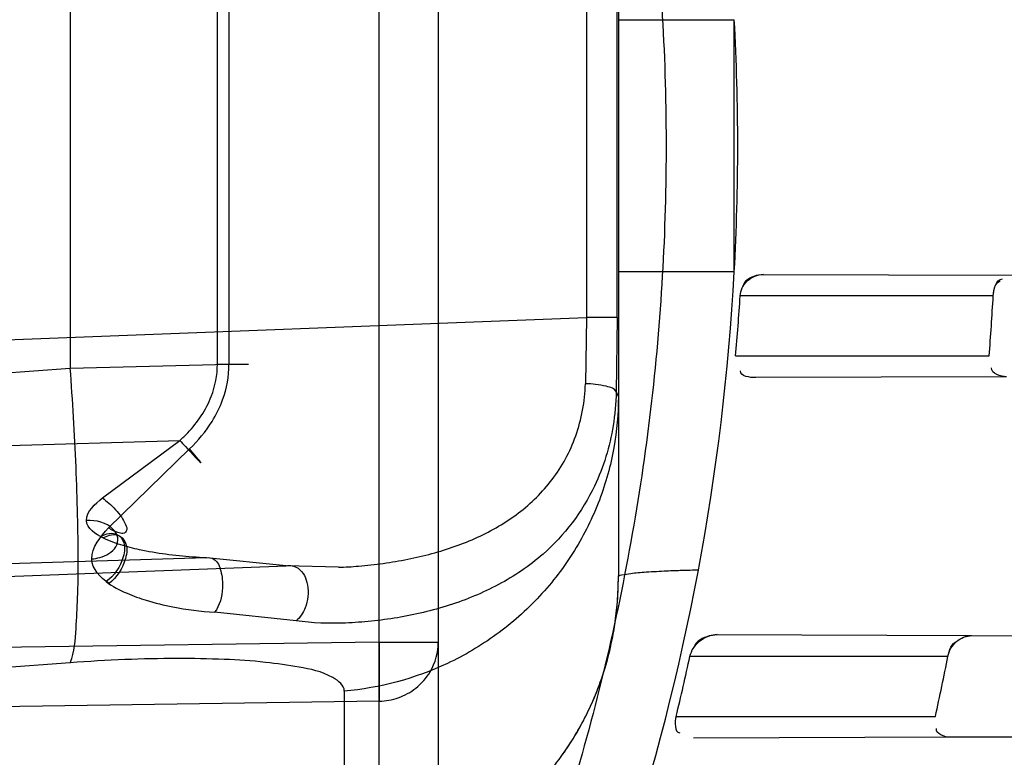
# Model space of a CAD drawing. Header units: millimetres. Extents: x 0 to 297, y 0 to 210.
# Tile 41 of 256: x 147.6458 to 147.7278, y 91.3054 to 91.3668. Entities that reach past the tile are written whole.
import ezdxf

# ---------------------------------------------------------------- set-up
doc = ezdxf.new("R2010")
doc.units = ezdxf.units.MM
doc.header["$LTSCALE"] = 16.335
doc.layers.get('0').update_dxf_attribs({"linetype": 'CONTINUOUS'})
for name, color, linetype in [('01_GLOBAL', 7, 'CONTINUOUS'), ('INTFCLR_1', 7, 'CONTINUOUS'), ('INTFCLR_144815', 7, 'CONTINUOUS')]:
    doc.layers.add(name, color=color, linetype=linetype)

msp = doc.modelspace()

# ---------------------------------------------------------------- linework, layer by layer
at = {"color": 7, "linetype": 'Continuous'}
msp.add_circle((148.2308034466, 92.1164639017), 1.9, dxfattribs=at)
at = {"color": 9, "linetype": 'Continuous'}
msp.add_arc((148.2308034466, 92.1164639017), 1.8756493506, 182.9674534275, 267.0325465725, dxfattribs=at)
at = {"layer": '01_GLOBAL', "color": 7, "linetype": 'Continuous'}
msp.add_circle((148.2308034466, 92.1164639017), 1.925, dxfattribs=at)
at = {"layer": 'INTFCLR_1', "color": 9, "linetype": 'Continuous'}
for p, q in [((147.6757509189, 91.297914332), (147.6757509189, 91.4147338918)), ((147.6806636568, 91.409810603), (147.6806636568, 91.3028376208)), ((147.6956636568, 91.39218376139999), (147.6956636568, 91.3204644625)), ((147.650021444, 91.37482889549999), (147.650021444, 91.3378193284)), ((147.6622725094, 91.3381419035), (147.6622725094, 91.3745063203)), ((147.6632385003, 91.3745063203), (147.6632385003, 91.3381419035)), ((147.6930114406, 91.3706179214), (147.6930114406, 91.34203030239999)), ((147.6955493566, 91.34203030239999), (147.6955493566, 91.3706179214)), ((147.6956636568, 91.3668164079), (147.7053146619, 91.3668164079)), ((147.7053146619, 91.3458318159), (147.7053146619, 91.3668164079)), ((147.7053146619, 91.3458318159), (147.6956636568, 91.3458318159)), ((147.7077463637, 91.34561870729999), (147.7285629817, 91.3455460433)), ((147.7268776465, 91.3438241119), (147.7058063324, 91.3438241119)), ((147.5056636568, 91.3348104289), (147.6930114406, 91.34203030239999)), ((147.6930114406, 91.34203030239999), (147.6929197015, 91.33651385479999)), ((147.6955493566, 91.34203030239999), (147.6930114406, 91.34203030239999)), ((147.6955493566, 91.34203030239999), (147.6954788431, 91.335825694)), ((147.650021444, 91.3378193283), (147.6632384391, 91.3381418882)), ((147.6622725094, 91.3381419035), (147.6648597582, 91.3381419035)), ((147.7054298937, 91.33882411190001), (147.7265372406, 91.33882411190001)), ((147.5056636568, 91.327221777), (147.650021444, 91.3378193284)), ((147.7279938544, 91.3371001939), (147.7071075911, 91.33702728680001)), ((147.6954788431, 91.335825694), (147.6956636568, 91.33545531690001)), ((147.5056636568, 91.3272964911), (147.6591522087, 91.3317940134)), ((147.6526967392, 91.327010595), (147.6591522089, 91.3317940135)), ((147.6599509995, 91.33109391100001), (147.6531972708, 91.32452326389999)), ((147.6613541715, 91.322016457), (147.5056636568, 91.3174544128)), ((147.6679941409, 91.3213685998), (147.6613541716, 91.322016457)), ((147.5056636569, 91.3151128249), (147.6679941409, 91.3213685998)), ((147.6723601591, 91.32123303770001), (147.6679941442, 91.3213686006)), ((147.6688326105, 91.3167796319), (147.6620394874, 91.3174877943)), ((147.7038963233, 91.3156321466), (147.7250683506, 91.31555824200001)), ((147.6757509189, 91.31501703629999), (147.6213645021, 91.31422046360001)), ((147.6757509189, 91.3150170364), (147.6806636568, 91.3150170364)), ((147.6757509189, 91.31501703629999), (147.6757509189, 91.3100937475)), ((147.7231037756, 91.3138241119), (147.7016255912, 91.3138241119)), ((147.650021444, 91.3132928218), (147.5056636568, 91.3026952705)), ((147.6728425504, 91.31092881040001), (147.6728425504, 91.29515151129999)), ((147.6757509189, 91.3100937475), (147.6320579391, 91.3094537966)), ((147.70046976, 91.30882411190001), (147.722063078, 91.30882411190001)), ((147.7233231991, 91.3070838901), (147.7019289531, 91.3070092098))]:
    msp.add_line(p, q, dxfattribs=at)
at = {"layer": 'INTFCLR_1', "color": 7, "linetype": 'Continuous'}
for p, q in [((147.7077463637, 91.34561870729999), (147.7071298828, 91.3455166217)), ((147.7038963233, 91.3156321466), (147.7032319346, 91.31552438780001)), ((147.7244856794, 91.3154520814), (147.7250683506, 91.31555824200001))]:
    msp.add_line(p, q, dxfattribs=at)
at = {"layer": 'INTFCLR_1', "color": 6, "linetype": 'Continuous'}
for p, q in [((147.7250683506, 91.31555824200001), (147.7628370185, 91.31542640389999)), ((147.7613963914, 91.3072167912), (147.7233231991, 91.3070838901))]:
    msp.add_line(p, q, dxfattribs=at)
for centre, radius, start, end in [((147.5056636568, 91.35632411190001), 0.3017258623, 270, 90.00000002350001), ((147.5056636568, 91.35632411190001), 0.2867456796, 270, 90.00000002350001), ((147.5137160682, 91.35632411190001), 0.1918856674, 356.865507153, 3.134492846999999), ((147.5136077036, 91.3563209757), 0.191993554, 341.8516144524, 356.8675753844), ((147.5063894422, 91.3563235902), 0.1998082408, 354.9755200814, 356.413384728), ((147.5063886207, 91.3563236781), 0.220843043, 355.4551272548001, 356.7553638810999), ((147.5063898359, 91.35632243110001), 0.1998076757, 346.2479767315, 347.7196007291), ((147.5063888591, 91.3563227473), 0.2208426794, 347.5798345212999, 348.9048730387)]:
    msp.add_arc(centre, radius, start, end, dxfattribs=at)
at = {"layer": 'INTFCLR_1', "color": 9, "linetype": 'Continuous'}
for points, knots in [([(147.7739207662, 91.2630229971), (147.7745143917, 91.2646383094), (147.775677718, 91.2679000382), (147.7778942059, 91.2745147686), (147.7814905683, 91.2863879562), (147.7848253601, 91.3003236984), (147.7870274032, 91.31277865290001), (147.787953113, 91.3191383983), (147.7884308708, 91.3228167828), (147.7895335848, 91.3320514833), (147.7906793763, 91.34783064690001), (147.7904956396, 91.36644728), (147.789629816, 91.3785116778), (147.7890851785, 91.3840823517), (147.7886841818, 91.38778738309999), (147.7874452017, 91.3977872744), (147.7846320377, 91.41379988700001), (147.7805782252, 91.4294332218), (147.7776786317, 91.43871199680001), (147.7765880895, 91.4420309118), (147.7749290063, 91.4469198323), (147.771186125, 91.4571408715), (147.7647225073, 91.4721421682), (147.7573615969, 91.4863146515), (147.7522300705, 91.495037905), (147.74983173, 91.49892098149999), (147.748238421, 91.5014521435), (147.7439293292, 91.5081091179), (147.7367086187, 91.5183259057), (147.7266787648, 91.5307635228), (147.7181834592, 91.54008643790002), (147.7122490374, 91.5460455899), (147.7089678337, 91.54920070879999), (147.7044151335, 91.5534558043), (147.6980427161, 91.5590273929), (147.691144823, 91.5644332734), (147.6867712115, 91.56754354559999), (147.6846401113, 91.56897350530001), (147.683241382, 91.56987250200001), (147.6819885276, 91.57063788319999), (147.6808874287, 91.5712699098), (147.6799491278, 91.57176025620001), (147.6791251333, 91.5721478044), (147.6784918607, 91.5723508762), (147.6779419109, 91.57249513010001), (147.6776450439, 91.5721332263), (147.6779068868, 91.5716254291), (147.678285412, 91.5709843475), (147.678982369, 91.57009863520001), (147.6799093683, 91.56900729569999), (147.68099579, 91.56780618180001), (147.6821866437, 91.5665242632), (147.6839471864, 91.56466063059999), (147.6864529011, 91.56204119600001), (147.6911298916, 91.55713350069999), (147.696237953, 91.5516275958), (147.7008912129, 91.54636519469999), (147.7037675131, 91.54301891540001), (147.7083927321, 91.5375256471), (147.7154736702, 91.52862354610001), (147.7247566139, 91.5156719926), (147.731475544, 91.5050988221), (147.7358745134, 91.49757284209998), (147.7388592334, 91.492279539), (147.7440084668, 91.4826176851), (147.7508853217, 91.46802735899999), (147.755629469, 91.45586290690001), (147.7578360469, 91.44955591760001)], [0, 0, 0, 0, 0.0103792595, 0.0208842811, 0.0420721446, 0.0851858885, 0.1071984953, 0.1183380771, 0.123943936, 0.1295693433, 0.1744299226, 0.2192388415, 0.2417237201, 0.2473597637, 0.2529962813, 0.2641993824, 0.3081295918, 0.3509327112, 0.3614952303, 0.3667582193, 0.3720021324, 0.3926323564, 0.4323913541, 0.4704239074, 0.4888657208, 0.4934194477, 0.497950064, 0.5069039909, 0.5412450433, 0.5733438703, 0.6032118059, 0.6172673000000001, 0.6240601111, 0.6306649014, 0.6548506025, 0.6750843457, 0.6834913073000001, 0.6872123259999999, 0.6905622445, 0.6935176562, 0.6960693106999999, 0.6982084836, 0.6999280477, 0.7014829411, 0.7024060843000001, 0.7029587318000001, 0.7038763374, 0.7054334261, 0.7076628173, 0.7105600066, 0.714112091, 0.7174145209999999, 0.7211168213, 0.7295725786, 0.7392778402, 0.7620040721, 0.7748640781, 0.7816422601, 0.7886165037, 0.8181744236, 0.8502177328, 0.884679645, 0.8936796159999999, 0.902792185, 0.9213283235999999, 0.9597006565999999, 1, 1, 1, 1]), ([(147.6811764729, 91.57132411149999), (147.6818287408, 91.5713240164), (147.6836257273, 91.5703676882), (147.6857695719, 91.56920293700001), (147.6878575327, 91.5678745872), (147.690022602, 91.5664516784), (147.6944669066, 91.5633499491), (147.7014777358, 91.5579678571), (147.7079605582, 91.5524167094), (147.7125922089, 91.5481782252), (147.7159282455, 91.5450376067), (147.7219597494, 91.53910867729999), (147.730595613, 91.52983364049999), (147.7407946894, 91.51745818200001), (147.7481414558, 91.50728802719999), (147.7525258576, 91.5006611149), (147.75414614, 91.49814277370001), (147.7565841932, 91.4942808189), (147.7617989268, 91.48560842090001), (147.7692817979, 91.4715157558), (147.7758568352, 91.45659014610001), (147.7796645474, 91.44641925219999), (147.7813517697, 91.4415559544), (147.7824604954, 91.4382553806), (147.7854073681, 91.4290313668), (147.7895285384, 91.4134880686), (147.7923901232, 91.3975587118), (147.7936501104, 91.38761200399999), (147.7940578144, 91.3839275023), (147.7946115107, 91.3783882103), (147.7954917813, 91.3663917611), (147.7956786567, 91.3478767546), (147.7945135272, 91.3321854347), (147.7933925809, 91.3230036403), (147.7929068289, 91.3193455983), (147.7919655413, 91.31302046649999), (147.7897259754, 91.3006309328), (147.7863346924, 91.2867710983), (147.7826792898, 91.27496708), (147.7804259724, 91.2683893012), (147.7792433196, 91.26514577), (147.7786398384, 91.26353946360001)], [0, 0, 0, 0, 0.0056084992, 0.016622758, 0.0214510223, 0.0268121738, 0.0389184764, 0.0680276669, 0.1027789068, 0.1122614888, 0.1220107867, 0.1421735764, 0.1849752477, 0.2309092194, 0.2799812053, 0.2927645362, 0.2992310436, 0.3057293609, 0.3320345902, 0.3862266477, 0.4428037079, 0.4721337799, 0.479586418, 0.4870651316, 0.5020714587, 0.5628449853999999, 0.6251697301, 0.6410581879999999, 0.6490513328, 0.6570434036, 0.6889243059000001, 0.7524504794, 0.8160576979, 0.8240355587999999, 0.8319861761, 0.8477866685, 0.8790166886, 0.9402183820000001, 0.9703167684, 0.9852456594, 1, 1, 1, 1]), ([(147.7578360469, 91.44955591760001), (147.7601299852, 91.44299922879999), (147.7642956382, 91.42952576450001), (147.7682613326, 91.4122075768), (147.7702192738, 91.4006412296), (147.7710065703, 91.39518478), (147.7714994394, 91.3915132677), (147.7727052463, 91.3813993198), (147.773864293, 91.3647211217), (147.7737011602, 91.3479837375), (147.7730932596, 91.3377512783), (147.7728153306, 91.3340172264), (147.7723459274, 91.32845986), (147.7710514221, 91.316626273), (147.7680380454, 91.29878467), (147.7643540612, 91.28396869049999), (147.7618533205, 91.2754656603), (147.7608389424, 91.2721312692), (147.7590123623, 91.2664116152), (147.7551536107, 91.2553712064), (147.7489882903, 91.2403218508), (147.7426455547, 91.22739948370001), (147.738554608, 91.2198568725), (147.7370705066, 91.21719653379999), (147.7348652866, 91.2133153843), (147.7301153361, 91.2053160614), (147.7225777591, 91.1938048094), (147.7133378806, 91.1812395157), (147.7066749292, 91.173042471), (147.7028339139, 91.16854333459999), (147.701385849, 91.16686409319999), (147.6989422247, 91.1640712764), (147.6944265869, 91.1590434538), (147.6895205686, 91.15382001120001), (147.6850750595, 91.14916276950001), (147.6824472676, 91.14642530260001), (147.6802613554, 91.14401157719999), (147.6788390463, 91.1424858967), (147.6769884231, 91.13966284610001), (147.6801672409, 91.1409193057), (147.6819512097, 91.141994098), (147.6841146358, 91.14331988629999), (147.6860112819, 91.14459412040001), (147.6882932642, 91.1461762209), (147.6913846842, 91.14844087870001), (147.6953415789, 91.15151625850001), (147.7012543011, 91.1563820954), (147.7065470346, 91.16112874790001), (147.7111780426, 91.16556996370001), (147.7144972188, 91.16884566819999), (147.7204790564, 91.1750133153), (147.7290048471, 91.18463110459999), (147.7390158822, 91.1974187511), (147.7461841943, 91.2078944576), (147.7504450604, 91.21470752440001), (147.7520181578, 91.21729598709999), (147.7543852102, 91.2212675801), (147.7594401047, 91.23018520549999), (147.7666547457, 91.24466011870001), (147.771618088, 91.2567571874), (147.7739207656, 91.2630229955)], [0, 0, 0, 0, 0.0419449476, 0.0850695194, 0.1071739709, 0.1127634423, 0.1183584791, 0.1295423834, 0.1742656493, 0.2191961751, 0.2304978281, 0.2361598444, 0.2418057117, 0.2641744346, 0.3080240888, 0.3509528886, 0.3562644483, 0.3615432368, 0.3719979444, 0.3925183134, 0.4321501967, 0.4701192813, 0.4793724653, 0.4839620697, 0.48851378, 0.5063269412, 0.5401307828, 0.5715496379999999, 0.6004673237, 0.6038923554, 0.6072711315, 0.6138564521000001, 0.6263016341, 0.6480618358, 0.6572019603, 0.6650284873, 0.6713159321, 0.6759369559, 0.6799952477, 0.6841765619, 0.6887949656, 0.6950107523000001, 0.6986911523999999, 0.7027318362, 0.7117342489, 0.7218512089, 0.7329803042, 0.7579718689, 0.7647510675, 0.7717251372, 0.7861300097, 0.8166264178, 0.8492835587, 0.8841348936, 0.8932111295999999, 0.8978052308, 0.9024247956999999, 0.92112918, 0.9596906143, 1, 1, 1, 1]), ([(147.6811764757, 91.1413241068), (147.6810781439, 91.14132411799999), (147.6808373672, 91.14137158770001), (147.6808497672, 91.1418044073), (147.6811074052, 91.1422497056), (147.6815528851, 91.142911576), (147.6822318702, 91.14373533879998), (147.6835407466, 91.1452190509), (147.6855593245, 91.1473348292), (147.6883533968, 91.1501930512), (147.6928736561, 91.1547964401), (147.6978811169, 91.1599991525), (147.7024841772, 91.1649963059), (147.7049756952, 91.16777374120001), (147.7064519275, 91.1694435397), (147.7103658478, 91.1739155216), (147.7171547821, 91.1820635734), (147.7265732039, 91.1945612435), (147.7342592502, 91.2060163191), (147.7391039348, 91.21397962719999), (147.7413524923, 91.217842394), (147.7428653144, 91.2204893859), (147.7470335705, 91.2279909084), (147.7534974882, 91.24084499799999), (147.7597854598, 91.25582728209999), (147.7637211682, 91.2668203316), (147.7655837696, 91.27251442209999), (147.7666180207, 91.2758335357), (147.7691666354, 91.28429392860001), (147.7729221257, 91.2990378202), (147.7759956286, 91.3168025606), (147.7773158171, 91.32858523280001), (147.7777944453, 91.33411784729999), (147.7780778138, 91.3378349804), (147.7786975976, 91.3480207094), (147.7788639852, 91.364684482), (147.7776820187, 91.3812878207), (147.7764527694, 91.3913544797), (147.7759502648, 91.39500924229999), (147.7751474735, 91.4004414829), (147.7731505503, 91.4119586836), (147.7691057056, 91.4292020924), (147.7648598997, 91.44260751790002), (147.7625223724, 91.4491302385)], [0, 0, 0, 0, 0.0008731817, 0.001718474, 0.0032338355, 0.0055641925, 0.0087322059, 0.0127298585, 0.0231213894, 0.0346993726, 0.0482226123, 0.08041255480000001, 0.0988155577, 0.1085507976, 0.1135449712, 0.1186069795, 0.1613231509, 0.207686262, 0.2575123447, 0.2837454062, 0.2904461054, 0.2972015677, 0.3108182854, 0.366650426, 0.4248609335, 0.4549769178, 0.4703146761, 0.4780576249, 0.4858477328, 0.5487775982, 0.6130123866, 0.6457680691, 0.6540347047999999, 0.6623246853, 0.6788711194, 0.7446474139, 0.8101273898, 0.8265053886, 0.8346996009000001, 0.8428861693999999, 0.8752668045, 0.9384714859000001, 1, 1, 1, 1]), ([(147.6591522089, 91.3317940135), (147.6593770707, 91.33199846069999), (147.6600305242, 91.3326315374), (147.6609838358, 91.3338199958), (147.6619720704, 91.335706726), (147.6622733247, 91.337233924), (147.6622725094, 91.3381419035)], [0, 0, 0, 0, 0.1254726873, 0.3753987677, 0.6251306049, 1, 1, 1, 1]), ([(147.6599509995, 91.33109391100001), (147.6606639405, 91.3317744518), (147.6617413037, 91.333055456), (147.6629262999, 91.33544818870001), (147.663240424, 91.3371350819), (147.663238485, 91.33814189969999)], [0, 0, 0, 0, 0.3709307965, 0.6210857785, 1, 1, 1, 1]), ([(147.650021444, 91.3132928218), (147.6503840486, 91.3141883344), (147.6504906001, 91.3160410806), (147.6506665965, 91.318886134), (147.6506905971, 91.3220283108), (147.6506445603, 91.32566344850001), (147.6505085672, 91.3296256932), (147.6503010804, 91.33371464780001), (147.6501205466, 91.3364590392), (147.650021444, 91.3378193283)], [0, 0, 0, 0, 0.1178858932, 0.2205957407, 0.349951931, 0.5004266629, 0.6644320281, 0.8335810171, 1, 1, 1, 1]), ([(147.6723601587, 91.32123303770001), (147.6729173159, 91.3212544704), (147.674162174, 91.3213309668), (147.6760879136, 91.3215443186), (147.6781272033, 91.32188641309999), (147.6801305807, 91.32235085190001), (147.6820734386, 91.3229576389), (147.6839403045, 91.323702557), (147.685711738, 91.3246214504), (147.6873657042, 91.3257201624), (147.6888727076, 91.32701867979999), (147.6901970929, 91.32852954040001), (147.6913167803, 91.33024631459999), (147.6924740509, 91.3328611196), (147.6928804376, 91.3350405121), (147.6929197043, 91.33651385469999)], [0, 0, 0, 0, 0.0589011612, 0.1317049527, 0.2045764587, 0.2772228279, 0.3487764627, 0.4193977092, 0.4892875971, 0.5592087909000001, 0.6287000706, 0.6987939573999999, 0.7707939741, 0.8443020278, 1, 1, 1, 1]), ([(147.6954788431, 91.335825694), (147.6953880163, 91.3361290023), (147.6942942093, 91.33640044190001), (147.6935026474, 91.33650496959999), (147.6929197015, 91.33651385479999)], [0, 0, 0, 0, 0.3519400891, 1, 1, 1, 1]), ([(147.6954788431, 91.335825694), (147.6954562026, 91.3348861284), (147.6952142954, 91.3321979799), (147.6937488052, 91.3272897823), (147.6906986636, 91.3232826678), (147.6876274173, 91.3209247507), (147.6857016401, 91.31976467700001), (147.6836815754, 91.31881590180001), (147.6815872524, 91.31805005), (147.6794412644, 91.31745639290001), (147.6772724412, 91.31701861), (147.6751053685, 91.3167254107), (147.6722938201, 91.31652976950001), (147.6701896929, 91.3165790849), (147.6688326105, 91.3167796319)], [0, 0, 0, 0, 0.07614613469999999, 0.2180606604, 0.409640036, 0.4710235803, 0.5313863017, 0.5913841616, 0.6515824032, 0.7118440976, 0.7716073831, 0.8307256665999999, 0.8888544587, 1, 1, 1, 1]), ([(147.6956636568, 91.33545531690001), (147.6956636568, 91.33402741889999), (147.6954031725, 91.3310877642), (147.6941969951, 91.3267297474), (147.6921164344, 91.322520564), (147.6892069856, 91.3187124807), (147.6856051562, 91.31552825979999), (147.6802963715, 91.312390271), (147.6757933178, 91.31118304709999), (147.6728425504, 91.31092881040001)], [0, 0, 0, 0, 0.1167127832, 0.2397553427, 0.3675648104, 0.4981092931, 0.6290382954, 0.7579181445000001, 1, 1, 1, 1]), ([(147.6591522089, 91.3317940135), (147.6593020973, 91.3316276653), (147.6597874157, 91.3310890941), (147.6616359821, 91.3291186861), (147.6602827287, 91.33071776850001), (147.6599509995, 91.33109391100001)], [0, 0, 0, 0, 0.1652975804, 0.629767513, 1, 1, 1, 1]), ([(147.6526967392, 91.327010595), (147.652880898, 91.3268761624), (147.6534579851, 91.3264056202), (147.6541569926, 91.3256668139), (147.6546072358, 91.32488990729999), (147.6548050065, 91.32435139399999), (147.6544873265, 91.32400041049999), (147.6538752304, 91.3241297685), (147.6534761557, 91.3243429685), (147.6531972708, 91.32452326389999)], [0, 0, 0, 0, 0.1322359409, 0.4329939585, 0.5739089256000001, 0.6691631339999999, 0.7297117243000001, 0.8073989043, 1, 1, 1, 1]), ([(147.6518137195, 91.32192768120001), (147.652042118, 91.3219492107), (147.6527798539, 91.32208661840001), (147.6537869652, 91.3226084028), (147.6540830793, 91.3237156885), (147.6533567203, 91.3249183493), (147.6521548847, 91.32515994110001), (147.6513716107, 91.3251299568)], [0, 0, 0, 0, 0.1112109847, 0.3676243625, 0.4909038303, 0.6200161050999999, 1, 1, 1, 1]), ([(147.6613541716, 91.322016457), (147.6615528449, 91.3220826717), (147.662222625, 91.3219201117), (147.6626468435, 91.32082266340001), (147.6627728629, 91.3193020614), (147.662480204, 91.318043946), (147.6620394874, 91.3174877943)], [0, 0, 0, 0, 0.1180920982, 0.3327570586, 0.5998488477, 1, 1, 1, 1]), ([(147.6679941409, 91.3213685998), (147.6683252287, 91.32143907), (147.6692917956, 91.3211970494), (147.6699493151, 91.3196541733), (147.6697751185, 91.3180145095), (147.6691743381, 91.31705936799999), (147.6688326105, 91.3167796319)], [0, 0, 0, 0, 0.1738869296, 0.4486621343, 0.7731423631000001, 1, 1, 1, 1]), ([(147.6956636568, 91.3204644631), (147.6956636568, 91.3205582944), (147.6961639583, 91.3206328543), (147.6968020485, 91.3207651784), (147.6981431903, 91.3208598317), (147.6995448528, 91.3209413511), (147.7010009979, 91.3209941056), (147.7018795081, 91.3210171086), (147.7023292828, 91.32102659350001)], [0, 0, 0, 0, 0.0418951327, 0.1592237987, 0.3524119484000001, 0.6070014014, 0.7991336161, 1, 1, 1, 1]), ([(147.6757509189, 91.3100937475), (147.6762887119, 91.31010299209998), (147.6773864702, 91.31029804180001), (147.6789001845, 91.3111318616), (147.680255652, 91.3126743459), (147.6806636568, 91.3141636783), (147.6806636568, 91.3150170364)], [0, 0, 0, 0, 0.2108814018, 0.428539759, 0.6654274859, 1, 1, 1, 1]), ([(147.6728425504, 91.31092881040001), (147.6728424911, 91.311422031), (147.6713948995, 91.31250344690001), (147.6691426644, 91.3129266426), (147.6660670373, 91.3133933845), (147.6626793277, 91.3135994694), (147.6587723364, 91.3136723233), (147.6544962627, 91.31357330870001), (147.6515380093, 91.3134041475), (147.650021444, 91.3132928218)], [0, 0, 0, 0, 0.0629185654, 0.1879294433, 0.3081317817, 0.4543563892, 0.6221199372, 0.8060160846, 1, 1, 1, 1])]:
    msp.add_open_spline(points, degree=3, knots=knots, dxfattribs=at)
at = {"layer": 'INTFCLR_1', "color": 6, "linetype": 'Continuous'}
for points, knots in [([(147.7024190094, 91.57132411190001), (147.7018087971, 91.57132411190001), (147.7029114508, 91.5692236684), (147.7038583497, 91.5680649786), (147.7054058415, 91.56603172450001), (147.7073153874, 91.5637319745), (147.7097564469, 91.56079692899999), (147.7126098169, 91.5573885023), (147.7156703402, 91.5536813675), (147.7186923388, 91.5499560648), (147.721505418, 91.54640770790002), (147.7240879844, 91.5430774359), (147.7264364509, 91.53997985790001), (147.7285589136, 91.53711993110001), (147.7304701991, 91.53449113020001), (147.7321890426, 91.5320821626), (147.7337330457, 91.529879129), (147.7351142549, 91.527876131), (147.7363481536, 91.5260600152), (147.7374498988, 91.5244157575), (147.7384368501, 91.52292425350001), (147.7393145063, 91.52158304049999), (147.740301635, 91.52005887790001), (147.7413416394, 91.5184318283), (147.7424164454, 91.51672483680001), (147.7434051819, 91.5151347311), (147.7444675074, 91.51340362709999), (147.7454727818, 91.51173989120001), (147.7463989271, 91.5101860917), (147.7472040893, 91.50882047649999), (147.7480924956, 91.5072948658), (147.7490691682, 91.5055946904), (147.7501439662, 91.503694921), (147.7513258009, 91.5015697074), (147.7526254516, 91.49918624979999), (147.7540567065, 91.4965029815), (147.7556293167, 91.4934797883), (147.7573520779, 91.49007026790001), (147.7592357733, 91.4862176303), (147.7612959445, 91.48184252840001), (147.7635459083, 91.4768493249), (147.7659975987, 91.4711159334), (147.7686600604, 91.46449556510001), (147.771540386, 91.45677847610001), (147.7745995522, 91.4477874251), (147.7776353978, 91.43777021), (147.7804347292, 91.4271489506), (147.7828479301, 91.41640510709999), (147.7848548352, 91.405631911), (147.7864550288, 91.3948720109), (147.7876568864, 91.3841237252), (147.7884643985, 91.3734124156), (147.7888848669, 91.3627276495), (147.788923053, 91.3520862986), (147.7885832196, 91.34147856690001), (147.7878679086, 91.3309058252), (147.7867790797, 91.3203765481), (147.7853146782, 91.30986953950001), (147.7834744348, 91.2993988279), (147.7812492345, 91.2889416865), (147.7786373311, 91.27851137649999), (147.7756726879, 91.26825261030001), (147.7725298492, 91.2586638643), (147.7694333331, 91.2501513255), (147.7665578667, 91.24288110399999), (147.763914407, 91.2366339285), (147.7614912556, 91.23122494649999), (147.7592772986, 91.2265132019), (147.7572566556, 91.222383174), (147.7554148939, 91.2187488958), (147.7537381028, 91.2155404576), (147.7522167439, 91.21270536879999), (147.7508394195, 91.21019779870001), (147.7495919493, 91.20797263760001), (147.7484619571, 91.205992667), (147.7474378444, 91.2042264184), (147.7465123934, 91.2026529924), (147.7456788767, 91.20125348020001), (147.7447260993, 91.1996710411), (147.7436842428, 91.1979643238), (147.7424549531, 91.195983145), (147.7413949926, 91.1943013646), (147.7404087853, 91.1927574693), (147.7395314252, 91.19139819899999), (147.7385421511, 91.1898833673), (147.7374297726, 91.1882012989), (147.7361816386, 91.18634056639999), (147.7347816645, 91.18428595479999), (147.7332139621, 91.18202299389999), (147.7314607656, 91.179538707), (147.7295082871, 91.1768262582), (147.7273377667, 91.1738741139), (147.7249300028, 91.1706720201), (147.7222786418, 91.16722855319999), (147.7193828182, 91.16355418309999), (147.7162651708, 91.1596930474), (147.7130841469, 91.155829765), (147.7101062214, 91.152268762), (147.7075479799, 91.1491965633), (147.7055504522, 91.14679617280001), (147.7039276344, 91.14467529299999), (147.7029496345, 91.1434806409), (147.7017963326, 91.1413241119), (147.7024190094, 91.1413241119)], [0, 0, 0, 0, 0.0038604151, 0.0075016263, 0.0124785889, 0.0188917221, 0.0268498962, 0.0364677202, 0.04706947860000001, 0.0572444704, 0.0668187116, 0.0757144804, 0.08390538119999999, 0.0914099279, 0.098245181, 0.1044667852, 0.1101313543, 0.1152642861, 0.1198589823, 0.1240215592, 0.1277856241, 0.1311734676, 0.1341617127, 0.1392736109, 0.1433897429, 0.1469230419, 0.1511192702, 0.1562389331, 0.1592204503, 0.1625628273, 0.1662680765, 0.1703891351, 0.1749670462, 0.1800766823, 0.185772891, 0.1921413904, 0.1993155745, 0.2073310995, 0.2163076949, 0.2264451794, 0.2379233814, 0.250953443, 0.2658909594, 0.2830621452, 0.3030578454, 0.3259639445, 0.3492662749, 0.372530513, 0.3956109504, 0.4185782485, 0.4413347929, 0.4640172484, 0.48651927, 0.5089682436, 0.5313242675, 0.553647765, 0.5759939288, 0.5982772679, 0.6207473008, 0.6432362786, 0.6658996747, 0.6887559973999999, 0.7107777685, 0.7297237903, 0.7460531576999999, 0.7602331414, 0.7726347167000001, 0.7835467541, 0.7931663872, 0.8017211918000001, 0.8093215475, 0.8160683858, 0.8220758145, 0.8274205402, 0.8322066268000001, 0.8364980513, 0.8403368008, 0.8437547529, 0.8468031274, 0.8520223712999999, 0.8564046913, 0.8615533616, 0.8645986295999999, 0.8679945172, 0.8717882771, 0.8760445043, 0.8807522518, 0.8859628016, 0.8917731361, 0.8981681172, 0.9051985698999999, 0.9129160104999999, 0.9213486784, 0.9305434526, 0.9404096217, 0.9509435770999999, 0.9619432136, 0.9720502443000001, 0.9803711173, 0.9870628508, 0.9922716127, 0.99606073, 1, 1, 1, 1]), ([(147.7024190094, 91.1413241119), (147.7031143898, 91.1413241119), (147.7043203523, 91.14213679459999), (147.7061744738, 91.14325300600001), (147.7083002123, 91.1447976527), (147.710928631, 91.14681022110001), (147.7140582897, 91.14937974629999), (147.7175074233, 91.15237487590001), (147.7210070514, 91.1555769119), (147.724310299, 91.1587419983), (147.7273371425, 91.16175781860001), (147.7300923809, 91.16460395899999), (147.7325889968, 91.1672661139), (147.7348455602, 91.1697411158), (147.7368773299, 91.1720281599), (147.7387011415, 91.1741288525), (147.7403405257, 91.1760572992), (147.7418089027, 91.1778176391), (147.74312239, 91.1794189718), (147.7442950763, 91.1808709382), (147.7453447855, 91.18218881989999), (147.7462981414, 91.1834007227), (147.7472372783, 91.1846080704), (147.7482377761, 91.1859099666), (147.7492999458, 91.187311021), (147.7503509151, 91.1887170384), (147.7513832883, 91.1901164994), (147.7524574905, 91.19159267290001), (147.7536466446, 91.1932514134), (147.7549757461, 91.1951365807), (147.7564609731, 91.1972842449), (147.7581179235, 91.19973355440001), (147.7599603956, 91.2025250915), (147.7620026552, 91.20570886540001), (147.7642665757, 91.2093548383), (147.7667734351, 91.21354352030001), (147.7695429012, 91.2183732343), (147.7725956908, 91.2239740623), (147.7759494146, 91.23049845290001), (147.7796263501, 91.2381747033), (147.7835547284, 91.2471120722), (147.7874822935, 91.2570297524), (147.7911546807, 91.26748627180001), (147.7944163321, 91.27808548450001), (147.7972390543, 91.28872386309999), (147.7996322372, 91.2993899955), (147.8015947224, 91.3100274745), (147.8031423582, 91.3206651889), (147.8042785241, 91.3312578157), (147.8050140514, 91.3418222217), (147.805355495, 91.3523479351), (147.8053083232, 91.36283677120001), (147.8048760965, 91.3732949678), (147.8040611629, 91.3837158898), (147.8028633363, 91.39410400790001), (147.8012816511, 91.40445780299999), (147.799316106, 91.4147614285), (147.7969588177, 91.4250379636), (147.7942058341, 91.4352745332), (147.7910435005, 91.44548298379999), (147.7874805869, 91.4556114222), (147.7836594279, 91.4652777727), (147.7798256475, 91.47403311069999), (147.7762354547, 91.48156843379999), (147.7729615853, 91.48797792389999), (147.7699846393, 91.4934796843), (147.767284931, 91.4982265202), (147.7648405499, 91.5023464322), (147.7626315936, 91.50593695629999), (147.7606351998, 91.50908022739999), (147.7588346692, 91.5118359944), (147.7572125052, 91.5142588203), (147.7557564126, 91.51638728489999), (147.7544486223, 91.5182624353), (147.7532796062, 91.51991080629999), (147.7522307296, 91.5213681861), (147.7512884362, 91.5226603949), (147.7503875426, 91.52388111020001), (147.749451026, 91.5251356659), (147.7484191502, 91.5265005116), (147.7473563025, 91.52788680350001), (147.7462900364, 91.5292585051), (147.7452102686, 91.5306298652), (147.7440251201, 91.53211414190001), (147.7427013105, 91.5337461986), (147.7412185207, 91.535542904), (147.7395625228, 91.5375118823), (147.7377136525, 91.5396634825), (147.7356554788, 91.54200321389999), (147.733366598, 91.5445380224), (147.7308303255, 91.5472668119), (147.7280323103, 91.5501828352), (147.7249547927, 91.55327492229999), (147.7215984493, 91.5565159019), (147.7180191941, 91.55981674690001), (147.7144644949, 91.5629254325), (147.7112102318, 91.5656152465), (147.7084715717, 91.5677235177), (147.7062664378, 91.5693347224), (147.7043599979, 91.57048668), (147.7031273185, 91.57132411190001), (147.7024190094, 91.57132411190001)], [0, 0, 0, 0, 0.0042187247, 0.0081401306, 0.0133978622, 0.0200459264, 0.0282638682, 0.0379443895, 0.0477615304, 0.05703690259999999, 0.0656973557, 0.0736821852, 0.0810680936, 0.0878383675, 0.0940009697, 0.0996271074, 0.1047154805, 0.1093563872, 0.1135342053, 0.1172803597, 0.1206792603, 0.1237557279, 0.1266349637, 0.1299589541, 0.1337168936, 0.1373013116, 0.1406085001, 0.1442672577, 0.148377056, 0.1529904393, 0.1582606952, 0.164218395, 0.1709303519, 0.1785521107, 0.1871652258, 0.1969659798, 0.2081658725, 0.2209392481, 0.2356613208, 0.2526660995, 0.2725685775, 0.2948769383, 0.3173640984, 0.3397873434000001, 0.3621386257, 0.3841211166, 0.4060891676, 0.4277469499, 0.4493218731, 0.470705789, 0.4919793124, 0.5131981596, 0.5343255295, 0.5554668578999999, 0.5765984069, 0.5977513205, 0.6189954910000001, 0.6402209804, 0.6617015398, 0.6832900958, 0.7050415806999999, 0.7268239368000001, 0.7463339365, 0.7630160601, 0.7774553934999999, 0.7899931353, 0.8009638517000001, 0.8105830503, 0.8190545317, 0.8265380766, 0.8331730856, 0.8390248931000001, 0.8442268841, 0.8488182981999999, 0.8528943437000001, 0.8564866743, 0.8597116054, 0.8625968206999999, 0.8656908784, 0.8692094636, 0.8729771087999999, 0.8762884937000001, 0.879749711, 0.8835661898, 0.8878115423, 0.8924986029, 0.8976989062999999, 0.9034198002, 0.9097088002, 0.9166034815, 0.9241390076, 0.9323094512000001, 0.9411199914, 0.9506041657, 0.9606137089, 0.9706541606, 0.9792553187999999, 0.9862062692, 0.9916647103, 0.9957028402, 1, 1, 1, 1]), ([(147.5056636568, 91.542618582), (147.5093784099, 91.54277100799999), (147.5168190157, 91.54285292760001), (147.5279643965, 91.5423087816), (147.5390774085, 91.5410953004), (147.5501528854, 91.5392079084), (147.5611257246, 91.53664657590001), (147.5717583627, 91.5334750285), (147.5821569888, 91.5296933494), (147.5923175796, 91.5253049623), (147.6023615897, 91.520227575), (147.6120791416, 91.5145539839), (147.6214308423, 91.50830836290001), (147.6303857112, 91.5015135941), (147.6389108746, 91.49419493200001), (147.6469786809, 91.4863772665), (147.6545579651, 91.4780922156), (147.6616230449, 91.46936818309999), (147.6681444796, 91.4602439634), (147.6741035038, 91.4507490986), (147.6794813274, 91.4409141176), (147.6842574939, 91.4307767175), (147.6884131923, 91.42037992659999), (147.6919364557, 91.40975773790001), (147.6948170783, 91.3989428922), (147.6970449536, 91.3879725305), (147.6986113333, 91.37688836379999), (147.6995102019, 91.36573518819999), (147.6997390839, 91.3545597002), (147.6992991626, 91.34340138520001), (147.698193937, 91.3322970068), (147.6964275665, 91.321279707), (147.6940063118, 91.3103876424), (147.69093851, 91.2996591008), (147.6872359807, 91.2891354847), (147.6829137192, 91.2788581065), (147.6779896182, 91.26886523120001), (147.6724805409, 91.2591877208), (147.6664087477, 91.2498632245), (147.6597968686, 91.2409240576), (147.6526699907, 91.2324006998), (147.6450470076, 91.2243151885), (147.6369609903, 91.2167031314), (147.6284363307, 91.2095857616), (147.6195078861, 91.2029913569), (147.6102055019, 91.1969422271), (147.6005665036, 91.1914608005), (147.5906349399, 91.1865695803), (147.5806493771, 91.18236842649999), (147.5709252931, 91.17892032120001), (147.5618952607, 91.1762516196), (147.5537200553, 91.17425642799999), (147.5464382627, 91.17280130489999), (147.5395220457, 91.17168651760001), (147.532373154, 91.1708016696), (147.5244248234, 91.1701421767), (147.5154192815, 91.1698032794), (147.5090572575, 91.1698903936), (147.5056636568, 91.1700296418)], [0, 0, 0, 0, 0.0185657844, 0.0371317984, 0.05569073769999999, 0.0743563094, 0.09320240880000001, 0.1119235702, 0.129729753, 0.1484268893, 0.1671582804, 0.1858963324, 0.2045840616, 0.2232805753, 0.241995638, 0.2606572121, 0.2793460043, 0.298034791, 0.3166822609, 0.3353170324, 0.3539796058, 0.3726237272, 0.3912431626, 0.4098577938, 0.4284754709, 0.4470981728, 0.4657246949, 0.4843423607, 0.5029403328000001, 0.5215094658, 0.5400731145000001, 0.5586325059, 0.5771954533, 0.5957587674, 0.6143211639, 0.6328711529, 0.651401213, 0.6699184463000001, 0.6884460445, 0.7069331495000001, 0.7254085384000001, 0.7438945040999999, 0.7623917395, 0.7808314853, 0.7993176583, 0.8177869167, 0.8362093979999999, 0.8546575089, 0.8730374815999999, 0.8902753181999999, 0.9061521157, 0.9200376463, 0.9322836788, 0.9432240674, 0.9550134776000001, 0.9682465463, 0.9830392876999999, 1, 1, 1, 1])]:
    msp.add_open_spline(points, degree=3, knots=knots, dxfattribs=at)
at = {"layer": 'INTFCLR_1', "color": 7, "linetype": 'Continuous'}
for points, knots in [([(147.7058063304, 91.34382411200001), (147.7058337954, 91.3442845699), (147.7062869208, 91.345230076), (147.7072623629, 91.3456153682), (147.7077463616, 91.34561870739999)], [0, 0, 0, 0, 0.4879751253, 1, 1, 1, 1]), ([(147.6525313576, 91.32378316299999), (147.6526966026, 91.3238788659), (147.6530992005, 91.3240603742), (147.6538713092, 91.32412574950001), (147.6546470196, 91.3233357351), (147.6544623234, 91.32165163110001), (147.653683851, 91.3205320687), (147.6530112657, 91.3200435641)], [0, 0, 0, 0, 0.09546389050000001, 0.2212955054, 0.3583935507, 0.584431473, 1, 1, 1, 1]), ([(147.6613541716, 91.322016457), (147.6609720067, 91.3220345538), (147.6598385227, 91.32210200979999), (147.6579764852, 91.32228807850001), (147.6559748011, 91.3226260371), (147.6541521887, 91.32309682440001), (147.6530691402, 91.32349904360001), (147.6525313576, 91.32378316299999)], [0, 0, 0, 0, 0.126781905, 0.3762298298, 0.6198241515, 0.7984502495, 1, 1, 1, 1]), ([(147.652762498, 91.32367487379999), (147.6529227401, 91.32377046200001), (147.6533129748, 91.3239525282), (147.65407554, 91.3240104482), (147.6548233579, 91.3232031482), (147.6546526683, 91.32153447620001), (147.6539073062, 91.32039000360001), (147.6532474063, 91.31988856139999)], [0, 0, 0, 0, 0.0938381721, 0.2169539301, 0.353941, 0.583179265, 1, 1, 1, 1]), ([(147.689046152, 91.3031934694), (147.69010055, 91.3043599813), (147.6915347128, 91.3062491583), (147.6930657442, 91.3089986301), (147.694014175, 91.3111638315), (147.6947527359, 91.3134131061), (147.6954554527, 91.3164984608), (147.6956636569, 91.3188783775), (147.6956636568, 91.3204644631)], [0, 0, 0, 0, 0.2494029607, 0.3735233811, 0.4985968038, 0.6237274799, 0.7484295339, 1, 1, 1, 1]), ([(147.6910359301, 91.30567400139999), (147.6913773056, 91.30615651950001), (147.6919768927, 91.3070696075), (147.6928156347, 91.3085487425), (147.6936203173, 91.31021984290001), (147.6944383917, 91.31235067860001), (147.695023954, 91.3144988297), (147.6953999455, 91.3165649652), (147.6956120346, 91.3184317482), (147.6956636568, 91.3197593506), (147.6956636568, 91.3204644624)], [0, 0, 0, 0, 0.1126259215, 0.2079349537, 0.3238323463, 0.4657101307, 0.6422895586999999, 0.7471476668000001, 0.8656433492, 1, 1, 1, 1]), ([(147.6530112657, 91.3200435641), (147.6535383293, 91.31964109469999), (147.6546537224, 91.319080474), (147.6565265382, 91.3183960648), (147.6589599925, 91.317807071), (147.66087796, 91.31757459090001), (147.6620394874, 91.3174877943)], [0, 0, 0, 0, 0.2098657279, 0.3900768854, 0.6313929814, 1, 1, 1, 1]), ([(147.7016255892, 91.3138241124), (147.7017298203, 91.31431205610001), (147.7023468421, 91.31522760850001), (147.7033752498, 91.3156311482), (147.7038963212, 91.31563214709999)], [0, 0, 0, 0, 0.4891569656, 1, 1, 1, 1]), ([(147.7231037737, 91.3138241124), (147.7231930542, 91.3142887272), (147.7236960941, 91.3151443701), (147.7246188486, 91.31555740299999), (147.7250683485, 91.3155582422)], [0, 0, 0, 0, 0.5127975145, 1, 1, 1, 1])]:
    msp.add_open_spline(points, degree=3, knots=knots, dxfattribs=at)
for points in [[(147.7071298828, 91.3455166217), (147.7066848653, 91.34536606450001), (147.7060707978, 91.345086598), (147.7060445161, 91.344617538)], [(147.7268776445, 91.34382411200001), (147.7269065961, 91.34436023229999), (147.72710632, 91.3452379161), (147.7276432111, 91.3452412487)], [(147.7268776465, 91.3438241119), (147.7269032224, 91.34428842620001), (147.7270271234, 91.3449252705), (147.7274615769, 91.3450910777)], [(147.7032319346, 91.31552438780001), (147.7027445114, 91.31536710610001), (147.7020948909, 91.3151207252), (147.7019902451, 91.31461935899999)], [(147.7231037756, 91.3138241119), (147.7231984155, 91.31431215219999), (147.7234097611, 91.3149298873), (147.7238771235, 91.31509933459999)]]:
    msp.add_open_spline(points, degree=3, dxfattribs=at)
at = {"layer": 'INTFCLR_1', "color": 6, "linetype": 'Continuous'}
for points in [[(147.7071075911, 91.33702728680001), (147.7066435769, 91.337025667), (147.7057898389, 91.33711893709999), (147.705830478, 91.33758117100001)], [(147.7279938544, 91.3371001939), (147.727510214, 91.3370985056), (147.7267065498, 91.3373564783), (147.7267448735, 91.3378386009)], [(147.70046976, 91.30882411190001), (147.7003595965, 91.308373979), (147.7003123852, 91.3074663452), (147.7007757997, 91.3074679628)], [(147.7233231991, 91.3070838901), (147.7228582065, 91.30708226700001), (147.7220409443, 91.3073702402), (147.7221409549, 91.30782435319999)]]:
    msp.add_open_spline(points, degree=3, dxfattribs=at)
at = {"layer": 'INTFCLR_1', "color": 9, "linetype": 'Continuous'}
for points in [[(147.6513716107, 91.3251299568), (147.6513503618, 91.32589652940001), (147.6521137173, 91.32651242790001), (147.6526967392, 91.327010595)], [(147.652762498, 91.32367487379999), (147.6521596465, 91.32396944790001), (147.6513694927, 91.32445898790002), (147.6513716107, 91.3251299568)], [(147.6518137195, 91.32192768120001), (147.6518031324, 91.3229080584), (147.6525473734, 91.32378917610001), (147.6531972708, 91.32452326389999)], [(147.6532474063, 91.31988856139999), (147.6525608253, 91.32035652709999), (147.651810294, 91.321096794), (147.6518137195, 91.32192768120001)]]:
    msp.add_open_spline(points, degree=3, dxfattribs=at)
at = {"layer": 'INTFCLR_144815', "color": 6, "linetype": 'Continuous'}
for radius in [0.3190566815, 0.3040475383]:
    msp.add_circle((147.5056636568, 91.35632411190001), radius, dxfattribs=at)
for radius, start, end in [(0.4398395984, 313.9937911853, 154.5150993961), (0.3305190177, 45.0000000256, 314.9999999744), (0.329927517, 44.99999995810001, 315.0000000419), (0.3294494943, 44.99999997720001, 315.0000000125), (0.3241269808, 308.490992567, 51.50900743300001)]:
    msp.add_arc((147.5056636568, 91.35632411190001), radius, start, end, dxfattribs=at)
at = {"layer": 'INTFCLR_144815', "color": 9, "linetype": 'Continuous'}
for centre, radius, start, end in [((147.5056636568, 91.35632411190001), 0.4080560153, 292.4997540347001, 54.0964566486), ((147.5056636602, 91.3563241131), 0.3681108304, 292.4997540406, 16.610836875)]:
    msp.add_arc(centre, radius, start, end, dxfattribs=at)
at = {"layer": 'INTFCLR_144815', "color": 6, "linetype": 'Continuous'}
for points, knots in [([(147.8077759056, 91.3563241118), (147.8077759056, 91.3578954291), (147.8077525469, 91.3610384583), (147.8076474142, 91.3657528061), (147.8074721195, 91.37046716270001), (147.8072265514, 91.3751815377), (147.806910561, 91.3798958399), (147.806523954, 91.38461004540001), (147.8060665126, 91.3893239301), (147.8055379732, 91.39403738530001), (147.8049380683, 91.39875002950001), (147.8042664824, 91.40346163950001), (147.8035229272, 91.4081716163), (147.8027070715, 91.41287953), (147.8018186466, 91.4175845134), (147.8008573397, 91.42228592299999), (147.7998229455, 91.42698259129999), (147.7987152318, 91.4316735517), (147.7975341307, 91.43635723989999), (147.7962795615, 91.4410323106), (147.79495167, 91.44569676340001), (147.7935506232, 91.4503487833), (147.7920768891, 91.4549858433), (147.7905310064, 91.4596055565), (147.7889138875, 91.4642048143), (147.7872266, 91.4687805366), (147.7854706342, 91.47332901), (147.7836477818, 91.4778463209), (147.7817603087, 91.4823280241), (147.7798109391, 91.4867692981), (147.7778029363, 91.4911648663), (147.7757401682, 91.4955089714), (147.77362715, 91.4997954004), (147.771469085, 91.50401750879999), (147.7692719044, 91.50816824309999), (147.7670422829, 91.51224019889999), (147.7647876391, 91.5162256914), (147.7625161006, 91.52011686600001), (147.7602364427, 91.52390582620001), (147.7579579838, 91.5275847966), (147.7556904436, 91.5311463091), (147.753443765, 91.5345834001), (147.7512279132, 91.5378898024), (147.7490526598, 91.5410601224), (147.7469273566, 91.5440900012), (147.7448607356, 91.5469762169), (147.7428607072, 91.5497167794), (147.7409342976, 91.5523108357), (147.7390876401, 91.55475852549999), (147.7373260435, 91.55706076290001), (147.7356536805, 91.5592195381), (147.7340734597, 91.5612379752), (147.7325868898, 91.5631204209), (147.7311945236, 91.5648718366), (147.7298962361, 91.5664974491), (147.728691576, 91.5680023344), (147.727579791, 91.5693914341), (147.7265599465, 91.5706694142), (147.72563099, 91.5718407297), (147.7247919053, 91.572909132), (147.7240415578, 91.5738789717), (147.7233789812, 91.57475141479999), (147.7228023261, 91.57553667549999), (147.7223120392, 91.5762162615), (147.7218077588, 91.5770040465), (147.7213359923, 91.5775746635), (147.7210071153, 91.578818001), (147.7213403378, 91.5788240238)], [0, 0, 0, 0, 0.0193233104, 0.0386508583, 0.0579871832, 0.0773361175, 0.09670245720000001, 0.1160893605, 0.1355016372, 0.1549417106, 0.174414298, 0.1939209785, 0.2134662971, 0.2330504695, 0.2526773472, 0.2723461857, 0.2920601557, 0.3118166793, 0.3316176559, 0.3514587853, 0.371340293, 0.3912557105, 0.4112029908, 0.4311730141, 0.4511607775, 0.4711544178, 0.4911445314, 0.5111169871, 0.5310562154, 0.5509444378, 0.5707608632, 0.5904818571, 0.6100808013, 0.6295279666, 0.6487906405, 0.6678329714, 0.6866163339, 0.7050996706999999, 0.7232399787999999, 0.7409930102, 0.7583142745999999, 0.7751600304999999, 0.7914883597, 0.8072603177, 0.8224409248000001, 0.8370001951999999, 0.8509135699, 0.8641629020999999, 0.8767346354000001, 0.8886194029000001, 0.8998117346, 0.9103161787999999, 0.9201431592, 0.929309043, 0.9378311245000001, 0.9457272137, 0.9530145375, 0.9597112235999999, 0.9658341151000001, 0.9713985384, 0.9764187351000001, 0.9809091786, 0.9848838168, 0.9883571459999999, 0.9913427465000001, 0.9959015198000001, 1, 1, 1, 1]), ([(147.7074681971, 91.57132411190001), (147.7070375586, 91.57132411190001), (147.7076723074, 91.56983745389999), (147.7083358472, 91.56900512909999), (147.7093498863, 91.56758729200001), (147.7106285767, 91.5659945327), (147.7122364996, 91.56401159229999), (147.7141604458, 91.5616850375), (147.7164090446, 91.5589676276), (147.7190057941, 91.5558095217), (147.721947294, 91.5521797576), (147.725225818, 91.54804600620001), (147.7288235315, 91.54338054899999), (147.7326928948, 91.53818768), (147.736796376, 91.53245418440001), (147.7410592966, 91.52621834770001), (147.745423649, 91.51949802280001), (147.7498100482, 91.5123523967), (147.7541573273, 91.5048233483), (147.7584000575, 91.496974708), (147.7624915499, 91.4888523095), (147.766386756, 91.48051417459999), (147.7700588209, 91.47199542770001), (147.7734808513, 91.4633440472), (147.7766405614, 91.45458401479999), (147.7795258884, 91.44574813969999), (147.7821308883, 91.4368591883), (147.7844555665, 91.42792726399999), (147.7864948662, 91.41898508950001), (147.788256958, 91.41001521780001), (147.7897385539, 91.4010528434), (147.79094633, 91.39207843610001), (147.7918802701, 91.38312032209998), (147.7925442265, 91.37417188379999), (147.7929407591, 91.36524129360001), (147.7930286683, 91.3592944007), (147.7930286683, 91.35632411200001)], [0, 0, 0, 0, 0.0054582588, 0.0104886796, 0.0173326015, 0.0261201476, 0.0369214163, 0.0494932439, 0.0644526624, 0.0816039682, 0.1013229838, 0.1236661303, 0.1484759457, 0.1759938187, 0.2057431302, 0.2378352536, 0.2717270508, 0.3072978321, 0.3440954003, 0.3819077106, 0.4203669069, 0.459352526, 0.498537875, 0.5379266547, 0.5772553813, 0.6165531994, 0.6557211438, 0.6946413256, 0.7335171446, 0.7719534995, 0.810488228, 0.8486376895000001, 0.8867107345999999, 0.9246290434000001, 0.9623521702, 1, 1, 1, 1]), ([(147.7930286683, 91.35632411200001), (147.7930286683, 91.3533722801), (147.7929418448, 91.3474653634), (147.7925510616, 91.33860645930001), (147.7918988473, 91.32974735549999), (147.7909832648, 91.32088872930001), (147.7898024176, 91.3120320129), (147.7883542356, 91.3031798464), (147.78663577, 91.29433623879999), (147.7846446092, 91.2855070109), (147.7823800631, 91.2767001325), (147.7798403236, 91.26792751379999), (147.7770278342, 91.25920308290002), (147.7739451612, 91.25054505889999), (147.7706006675, 91.2419765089), (147.7670056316, 91.2335249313), (147.7631791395, 91.2252246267), (147.7591475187, 91.21711566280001), (147.7549462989, 91.20924560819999), (147.7506219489, 91.2016665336), (147.7462311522, 91.19443411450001), (147.7418401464, 91.187604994), (147.7375209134, 91.18123128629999), (147.7333466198, 91.17535589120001), (147.7293849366, 91.1700076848), (147.7256928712, 91.16519802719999), (147.7223132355, 91.1609230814), (147.719272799, 91.1571650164), (147.7165878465, 91.1538958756), (147.7142575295, 91.15108069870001), (147.7122827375, 91.1486925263), (147.7106428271, 91.14667110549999), (147.7093543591, 91.14506772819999), (147.7083339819, 91.1436398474), (147.7076676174, 91.1428076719), (147.7070414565, 91.1413241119), (147.7074681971, 91.1413241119)], [0, 0, 0, 0, 0.0374136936, 0.0748639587, 0.1123780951, 0.1499879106, 0.1877264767, 0.2256114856, 0.2636616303, 0.3018965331, 0.3403130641, 0.3789003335, 0.4176356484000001, 0.4564792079, 0.4953691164, 0.5342020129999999, 0.5728718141, 0.611197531, 0.6489667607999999, 0.6859303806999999, 0.721782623, 0.7561939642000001, 0.788825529, 0.8193610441, 0.8475376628, 0.8731799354, 0.8962089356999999, 0.9166076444, 0.9344457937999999, 0.9498358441, 0.9629038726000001, 0.9737937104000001, 0.9826269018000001, 0.9895233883, 0.9945911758, 1, 1, 1, 1]), ([(147.7213403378, 91.13382420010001), (147.7210071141, 91.1338302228), (147.7213359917, 91.13507355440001), (147.7218077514, 91.1356441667), (147.7223120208, 91.13643193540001), (147.7228022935, 91.1371115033), (147.7233789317, 91.13789674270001), (147.7240414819, 91.13876915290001), (147.7247918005, 91.1397389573), (147.7256308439, 91.140807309), (147.7265597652, 91.1419785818), (147.7275795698, 91.1432565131), (147.7286913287, 91.1446455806), (147.7298959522, 91.1461504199), (147.7311942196, 91.1477760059), (147.7325865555, 91.1495273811), (147.7340730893, 91.15140977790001), (147.7356532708, 91.1534281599), (147.7373256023, 91.15558688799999), (147.7390872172, 91.1578891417), (147.7409338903, 91.16033684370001), (147.7428603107, 91.1629309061), (147.7448603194, 91.1656714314), (147.7469269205, 91.1685576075), (147.7490522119, 91.171587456), (147.7512274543, 91.174757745), (147.7534432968, 91.1780641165), (147.755689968, 91.1815011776), (147.7579575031, 91.1850626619), (147.760235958, 91.188741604), (147.7625156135, 91.19253053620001), (147.7647871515, 91.1964216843), (147.7670417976, 91.2004071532), (147.769271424, 91.20447908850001), (147.771468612, 91.208629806), (147.7736266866, 91.2128519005), (147.7757397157, 91.2171383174), (147.7778024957, 91.2214824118), (147.7798105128, 91.225877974), (147.7817598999, 91.23031924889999), (147.783647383, 91.2348009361), (147.7854702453, 91.2393182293), (147.7872262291, 91.24386670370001), (147.7889135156, 91.2484423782), (147.7905306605, 91.25304165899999), (147.7920765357, 91.25766129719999), (147.7935503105, 91.26229843), (147.7949513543, 91.2669503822), (147.7962792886, 91.2716149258), (147.7975338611, 91.2762899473), (147.7987150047, 91.28097374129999), (147.7998227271, 91.2856646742), (147.8008571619, 91.2903614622), (147.8018184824, 91.29506287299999), (147.8027069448, 91.2997679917), (147.8035228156, 91.304475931), (147.8042664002, 91.3091860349), (147.8049379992, 91.3138976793), (147.8055379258, 91.3186104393), (147.8060664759, 91.32332393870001), (147.8065239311, 91.3280379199), (147.8069105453, 91.3327521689), (147.8072265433, 91.33746654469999), (147.8074721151, 91.3421809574), (147.8076474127, 91.34689536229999), (147.8077525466, 91.3516097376), (147.8077759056, 91.35475278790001), (147.8077759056, 91.3563241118)], [0, 0, 0, 0, 0.0040984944, 0.008657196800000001, 0.0116427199, 0.0151159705, 0.0190904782, 0.0235807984, 0.0286007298, 0.0341649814, 0.0402875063, 0.046984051, 0.05427110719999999, 0.0621670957, 0.0706888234, 0.0798547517, 0.0896814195, 0.1001853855, 0.1113776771, 0.1232622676, 0.1358345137, 0.1490837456, 0.1629968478, 0.1775559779, 0.1927364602, 0.2085082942, 0.2248364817, 0.2416821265, 0.2590032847, 0.276756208, 0.2948964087, 0.3133796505, 0.3321629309, 0.351205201, 0.3704678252, 0.3899149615, 0.4095138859, 0.4292348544, 0.4490512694, 0.4689395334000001, 0.4888788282, 0.5088510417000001, 0.5288411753, 0.5488351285, 0.5688220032, 0.588792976, 0.6087392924, 0.6286557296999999, 0.648536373, 0.6683785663, 0.6881787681, 0.7079363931, 0.7276497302, 0.747319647, 0.7669461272, 0.7865313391, 0.8060763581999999, 0.8255838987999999, 0.8450563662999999, 0.8644971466, 0.8839093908, 0.9032968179, 0.9226632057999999, 0.9420124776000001, 0.9613488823, 0.9806766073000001, 1, 1, 1, 1])]:
    msp.add_open_spline(points, degree=3, knots=knots, dxfattribs=at)

doc.saveas('drawing.dxf')
